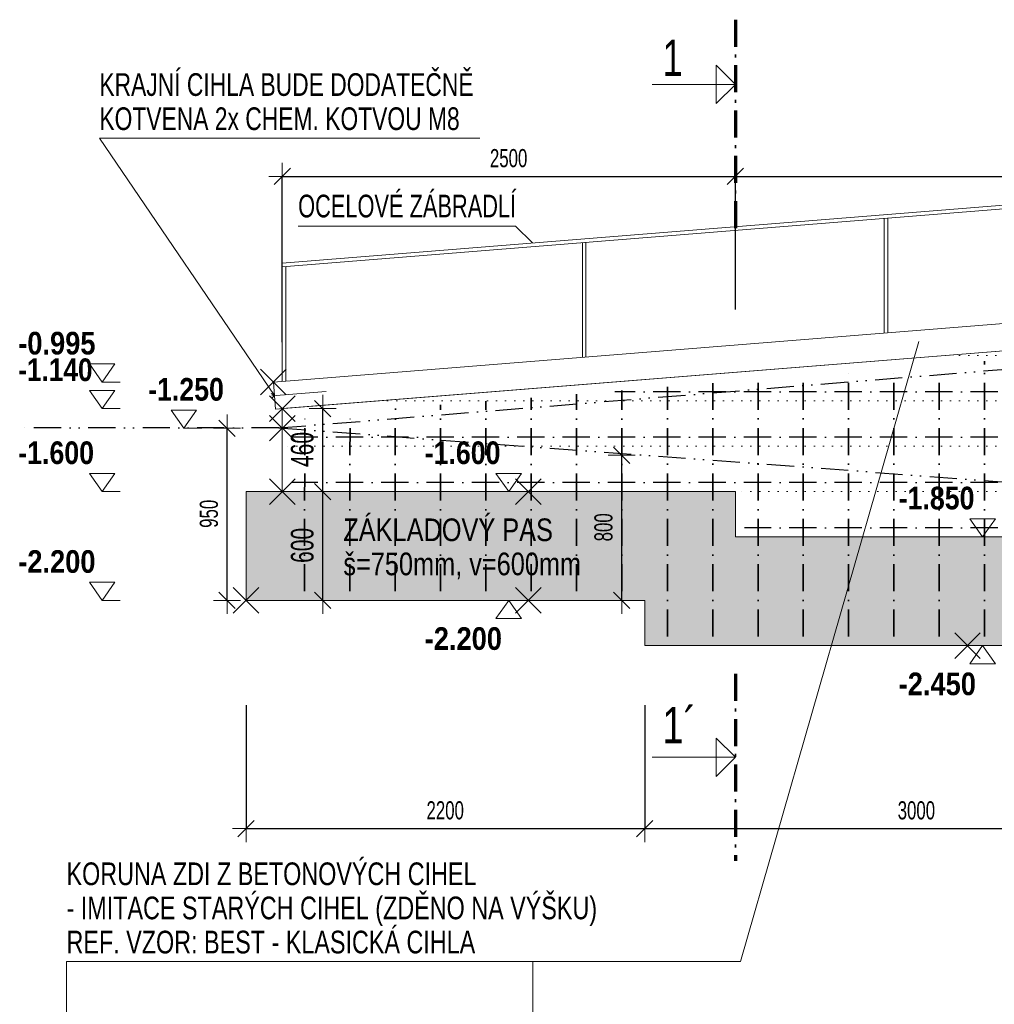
# Model space of a CAD drawing. Header units: millimetres. Extents: x -13576 to 6662, y -71400 to -56441.
# Tile 2 of 7: x -12857 to -7479, y -67545 to -62114. Entities that reach past the tile are written whole.
import ezdxf

# ---------------------------------------------------------------- set-up
doc = ezdxf.new("R2010")
doc.units = ezdxf.units.MM
doc.header["$XCLIPFRAME"] = 2
doc.header["$PDMODE"] = 65
for name, pattern in [('Cerchovana_1', [250, 150, -50, 0, -50]), ('JIS_08_37', [50, 0, -50]), ('JIS_09_15', [300, 150, -50, 0, -50, 0, -50])]:
    doc.linetypes.add(name, pattern=pattern)
for name, color, linetype, lineweight in [('XR$3$VÝZTUŽ_1', 7, 'Continuous', 25), ('XR$4$KOTY_1', 7, 'Continuous', 25), ('XR$5$POHLED NA STĚNU_1', 7, 'Continuous', 25)]:
    doc.layers.add(name, color=color, linetype=linetype, lineweight=lineweight)
doc.styles.add('ARIAL', font='ARIAL.TTF')
doc.styles.add('ARIALNARROW', font='ARIALN.TTF')
doc.dimstyles.new('DIMSTYLE_11', dxfattribs={"dimtxt": 125, "dimasz": 150, "dimexe": 0, "dimexo": 0, "dimgap": 62.5, "dimtad": 2, "dimdec": 0, "dimrnd": 5, "dimzin": 12, "dimdsep": 46, "dimtxsty": 'ARIALNARROW', "dimblk1": 'ALL_ML_STRICH', "dimblk2": 'ALL_ML_STRICH', "dimsah": 1, "dimcen": 0, "dimclrd": 6, "dimclre": 6, "dimclrt": 6, "dimadec": 0, "dimazin": 0, "dimtfac": 1, "dimtdec": 0, "dimtix": 1, "dimtmove": 2, "dimatfit": 3, "dimfxl": 0, "dimtzin": 0, "dimlwd": 0, "dimlwe": 13, "dimarcsym": 0})
doc.dimstyles.new('DIMSTYLE_5', dxfattribs={"dimtxt": 100, "dimasz": 150, "dimexe": 0, "dimexo": 0, "dimgap": 50, "dimtad": 2, "dimdec": 0, "dimrnd": 1, "dimzin": 12, "dimdsep": 46, "dimtxsty": 'ARIALNARROW', "dimblk1": 'ALL_ML_STRICH', "dimblk2": 'ALL_ML_STRICH', "dimsah": 1, "dimcen": 0, "dimclrd": 6, "dimclre": 6, "dimclrt": 6, "dimadec": 0, "dimazin": 0, "dimtfac": 1, "dimtdec": 0, "dimtix": 1, "dimtmove": 2, "dimatfit": 3, "dimfxl": 0, "dimtzin": 0, "dimlwd": 0, "dimlwe": 13, "dimarcsym": 0})
doc.dimstyles.new('DIMSTYLE_7', dxfattribs={"dimtxt": 100, "dimasz": 150, "dimexe": 0, "dimexo": 0, "dimgap": 50, "dimtad": 2, "dimdec": 0, "dimrnd": 5, "dimzin": 12, "dimdsep": 46, "dimtxsty": 'ARIALNARROW', "dimblk1": 'ALL_ML_STRICH', "dimblk2": 'ALL_ML_STRICH', "dimsah": 1, "dimcen": 0, "dimclrd": 6, "dimclre": 6, "dimclrt": 6, "dimadec": 0, "dimazin": 0, "dimtfac": 1, "dimtdec": 0, "dimtix": 1, "dimtmove": 2, "dimatfit": 3, "dimfxl": 0, "dimtzin": 0, "dimlwd": 0, "dimlwe": 13, "dimarcsym": 0})
picture_1 = doc.add_image_def('image1.bmp', size_in_pixel=(804, 497))

# ---------------------------------------------------------------- blocks, each defined once
blk = doc.blocks.new('COMPLEX_ELEVATIONDIM_3')
at = {"layer": 'XR$4$KOTY_1', "color": 6, "linetype": 'Continuous', "lineweight": 18}
for p, q in [((-11881.6, -64267.2), (-12021.6, -64267.2)), ((-12021.6, -64267.2), (-11951.6, -64367.2)), ((-11951.6, -64367.2), (-11881.6, -64267.2)), ((-11478.6, -64296.4), (-11337.3, -64437.7)), ((-11478.4, -64437.7), (-11337.1, -64296.4)), ((-11951.6, -64367.2), (-11951.6, -64367.2)), ((-11951.6, -64367.2), (-11951.6, -64367.2)), ((-11951.6, -64367.2), (-11851.6, -64367.2)), ((-11951.6, -64367.2), (-11951.6, -64367.2)), ((-11951.6, -64367.2), (-11951.6, -64367.2))]:
    blk.add_line(p, q, dxfattribs=at)
at = {"layer": 'XR$4$KOTY_1', "color": 6, "linetype": 'Continuous', "lineweight": 18, "insert": (-12148.2, -64217.2), "char_height": 125, "width": 490.84, "attachment_point": 7, "style": 'ARIALNARROW'}
blk.add_mtext('\\W1.03;\\fArial Narrow|i0|b1|c0|p0;-1.250', dxfattribs=at)
blk = doc.blocks.new('ALL_ML_STRICH')
at = {"color": 0, "linetype": 'ByBlock', "lineweight": -2}
for p, q in [((0, -0.5), (0, 0.5)), ((-1, 0), (0.5, 0)), ((-0.3, -0.3), (0.3, 0.3))]:
    blk.add_line(p, q, dxfattribs=at)
blk = doc.blocks.new('*D64')
at = {"layer": 'DEFPOINTS', "color": 6, "linetype": 'Continuous', "lineweight": 13}
for p in [(-11407.8, -62978.2), (-8907.8, -64216.9), (-11407.8, -64716.9)]:
    blk.add_point(p, dxfattribs=at)
at = {"layer": 'XR$4$KOTY_1', "color": 6, "linetype": 'Continuous', "lineweight": -2}
for p, q in [((-11407.8, -63892.5), (-11407.8, -62978.2)), ((-11407.8, -62978.2), (-8907.8, -62978.2)), ((-8907.8, -63712.4), (-8907.8, -62978.2))]:
    blk.add_line(p, q, dxfattribs=at)
at = {"layer": 'XR$4$KOTY_1', "color": 6, "linetype": 'Continuous', "lineweight": 13, "xscale": 150, "yscale": 150, "zscale": 150, "rotation": 180}
blk.add_blockref('ALL_ML_STRICH', (-11407.8, -62978.2), dxfattribs=at)
at = {"layer": 'XR$4$KOTY_1', "color": 6, "linetype": 'Continuous', "lineweight": 13, "xscale": 150, "yscale": 150, "zscale": 150}
blk.add_blockref('ALL_ML_STRICH', (-8907.8, -62978.2), dxfattribs=at)
at = {"layer": 'XR$4$KOTY_1', "color": 6, "linetype": 'Continuous', "lineweight": 13, "insert": (-10158.9, -62878.2), "char_height": 100, "width": 324.571, "attachment_point": 5, "style": 'ARIALNARROW'}
blk.add_mtext('\\W0.81;\\A1;{2500}', dxfattribs=at)
blk = doc.blocks.new('*D65')
at = {"layer": 'DEFPOINTS', "color": 6, "linetype": 'Continuous', "lineweight": 13}
for p in [(-8907.8, -62978.2), (-8907.8, -64216.9), (-3407.8, -64216.9)]:
    blk.add_point(p, dxfattribs=at)
at = {"layer": 'XR$4$KOTY_1', "color": 6, "linetype": 'Continuous', "lineweight": -2}
for p, q in [((-8907.8, -63712.4), (-8907.8, -62978.2)), ((-8907.8, -62978.2), (-3407.8, -62978.2)), ((-3407.8, -63316), (-3407.8, -62978.2))]:
    blk.add_line(p, q, dxfattribs=at)
at = {"layer": 'XR$4$KOTY_1', "color": 6, "linetype": 'Continuous', "lineweight": 13, "xscale": 150, "yscale": 150, "zscale": 150, "rotation": 180}
blk.add_blockref('ALL_ML_STRICH', (-8907.8, -62978.2), dxfattribs=at)
at = {"layer": 'XR$4$KOTY_1', "color": 6, "linetype": 'Continuous', "lineweight": 13, "xscale": 150, "yscale": 150, "zscale": 150}
blk.add_blockref('ALL_ML_STRICH', (-3407.8, -62978.2), dxfattribs=at)
at = {"layer": 'XR$4$KOTY_1', "color": 6, "linetype": 'Continuous', "lineweight": 13, "insert": (-6158.9, -62878.2), "char_height": 100, "width": 324.571, "attachment_point": 5, "style": 'ARIALNARROW'}
blk.add_mtext('\\W0.81;\\A1;{5500}', dxfattribs=at)
blk = doc.blocks.new('*D67')
at = {"layer": 'DEFPOINTS', "color": 6, "linetype": 'Continuous', "lineweight": 13}
for p in [(-11407.8, -64367.2), (-11712.6, -65316.9), (-11607.8, -65316.9)]:
    blk.add_point(p, dxfattribs=at)
at = {"layer": 'XR$4$KOTY_1', "color": 6, "linetype": 'Continuous', "lineweight": -2}
for p, q in [((-11712.6, -64367.2), (-11712.6, -64367.2)), ((-11712.6, -65316.9), (-11712.6, -64367.2)), ((-11712.6, -65316.9), (-11712.6, -65316.9))]:
    blk.add_line(p, q, dxfattribs=at)
at = {"layer": 'XR$4$KOTY_1', "color": 6, "linetype": 'Continuous', "lineweight": 13, "xscale": 150, "yscale": 150, "zscale": 150}
for p, rotation in [((-11712.6, -64367.2), 90), ((-11712.6, -65316.9), 270)]:
    blk.add_blockref('ALL_ML_STRICH', p, dxfattribs=dict(at, rotation=rotation))
at = {"layer": 'XR$4$KOTY_1', "color": 6, "linetype": 'Continuous', "lineweight": 13, "insert": (-11812.6, -64839.5), "char_height": 100, "width": 243.429, "attachment_point": 5, "rotation": 90, "style": 'ARIALNARROW'}
blk.add_mtext('\\W0.81;\\A1;{950}', dxfattribs=at)
blk = doc.blocks.new('*D68')
at = {"layer": 'DEFPOINTS', "color": 6, "linetype": 'Continuous', "lineweight": 13}
for p in [(-11607.8, -65316.9), (-9407.8, -65566.9), (-11607.8, -66575.9)]:
    blk.add_point(p, dxfattribs=at)
at = {"layer": 'XR$4$KOTY_1', "color": 6, "linetype": 'Continuous', "lineweight": -2}
for p, q in [((-11607.8, -65895.9), (-11607.8, -66575.9)), ((-9407.8, -65895.9), (-9407.8, -66575.9)), ((-11607.8, -66575.9), (-9407.8, -66575.9))]:
    blk.add_line(p, q, dxfattribs=at)
at = {"layer": 'XR$4$KOTY_1', "color": 6, "linetype": 'Continuous', "lineweight": 13, "xscale": 150, "yscale": 150, "zscale": 150, "rotation": 180}
blk.add_blockref('ALL_ML_STRICH', (-11607.8, -66575.9), dxfattribs=at)
at = {"layer": 'XR$4$KOTY_1', "color": 6, "linetype": 'Continuous', "lineweight": 13, "xscale": 150, "yscale": 150, "zscale": 150}
blk.add_blockref('ALL_ML_STRICH', (-9407.8, -66575.9), dxfattribs=at)
at = {"layer": 'XR$4$KOTY_1', "color": 6, "linetype": 'Continuous', "lineweight": 13, "insert": (-10508.9, -66475.9), "char_height": 100, "width": 324.571, "attachment_point": 5, "style": 'ARIALNARROW'}
blk.add_mtext('\\W0.81;\\A1;{2200}', dxfattribs=at)
blk = doc.blocks.new('*D69')
at = {"layer": 'DEFPOINTS', "color": 6, "linetype": 'Continuous', "lineweight": 13}
for p in [(-9407.8, -65566.9), (-6407.8, -65566.9), (-9407.8, -66575.9)]:
    blk.add_point(p, dxfattribs=at)
at = {"layer": 'XR$4$KOTY_1', "color": 6, "linetype": 'Continuous', "lineweight": -2}
for p, q in [((-9407.8, -65895.9), (-9407.8, -66575.9)), ((-6407.8, -66043), (-6407.8, -66575.9)), ((-9407.8, -66575.9), (-6407.8, -66575.9))]:
    blk.add_line(p, q, dxfattribs=at)
at = {"layer": 'XR$4$KOTY_1', "color": 6, "linetype": 'Continuous', "lineweight": 13, "xscale": 150, "yscale": 150, "zscale": 150, "rotation": 180}
blk.add_blockref('ALL_ML_STRICH', (-9407.8, -66575.9), dxfattribs=at)
at = {"layer": 'XR$4$KOTY_1', "color": 6, "linetype": 'Continuous', "lineweight": 13, "xscale": 150, "yscale": 150, "zscale": 150}
blk.add_blockref('ALL_ML_STRICH', (-6407.8, -66575.9), dxfattribs=at)
at = {"layer": 'XR$4$KOTY_1', "color": 6, "linetype": 'Continuous', "lineweight": 13, "insert": (-7908.9, -66475.9), "char_height": 100, "width": 324.571, "attachment_point": 5, "style": 'ARIALNARROW'}
blk.add_mtext('\\W0.81;\\A1;{3000}', dxfattribs=at)
blk = doc.blocks.new('*D71')
at = {"layer": 'DEFPOINTS', "color": 6, "linetype": 'Continuous', "lineweight": 13}
for p in [(-9403.7, -64516.3), (-9535.1, -65316.9), (-9407.8, -65316.9)]:
    blk.add_point(p, dxfattribs=at)
at = {"layer": 'XR$4$KOTY_1', "color": 6, "linetype": 'Continuous', "lineweight": -2}
for p, q in [((-9535.1, -64516.3), (-9535.1, -64516.3)), ((-9535.1, -65316.9), (-9535.1, -64516.3)), ((-9535.1, -65316.9), (-9535.1, -65316.9))]:
    blk.add_line(p, q, dxfattribs=at)
at = {"layer": 'XR$4$KOTY_1', "color": 6, "linetype": 'Continuous', "lineweight": 13, "xscale": 150, "yscale": 150, "zscale": 150}
for p, rotation in [((-9535.1, -64516.3), 90), ((-9535.1, -65316.9), 270)]:
    blk.add_blockref('ALL_ML_STRICH', p, dxfattribs=dict(at, rotation=rotation))
at = {"layer": 'XR$4$KOTY_1', "color": 6, "linetype": 'Continuous', "lineweight": 13, "insert": (-9635.1, -64914.1), "char_height": 100, "width": 243.429, "attachment_point": 5, "rotation": 90, "style": 'ARIALNARROW'}
blk.add_mtext('\\W0.81;\\A1;{800}', dxfattribs=at)
blk = doc.blocks.new('COMPLEX_ELEVATIONDIM_4')
at = {"layer": 'XR$4$KOTY_1', "color": 6, "linetype": 'Continuous', "lineweight": 18}
for p, q in [((-12331.6, -64012.5), (-12471.6, -64012.5)), ((-12471.6, -64012.5), (-12401.6, -64112.5)), ((-12401.6, -64112.5), (-12331.6, -64012.5)), ((-12401.6, -64112.5), (-12401.6, -64112.5)), ((-12401.6, -64112.5), (-12401.6, -64112.5)), ((-12401.6, -64112.5), (-12301.6, -64112.5)), ((-12331.6, -64159.1), (-12471.6, -64159.1)), ((-12471.6, -64159.1), (-12401.6, -64259.1)), ((-12401.6, -64259.1), (-12331.6, -64159.1)), ((-12401.6, -64259.1), (-12401.6, -64259.1)), ((-12401.6, -64259.1), (-12401.6, -64259.1)), ((-12401.6, -64259.1), (-12301.6, -64259.1)), ((-12331.6, -64616.9), (-12471.6, -64616.9)), ((-12471.6, -64616.9), (-12401.6, -64716.9)), ((-12401.6, -64716.9), (-12331.6, -64616.9)), ((-12401.6, -64716.9), (-12401.6, -64716.9)), ((-12401.6, -64716.9), (-12401.6, -64716.9)), ((-12401.6, -64716.9), (-12301.6, -64716.9)), ((-12331.6, -65216.9), (-12471.6, -65216.9)), ((-12471.6, -65216.9), (-12401.6, -65316.9)), ((-12401.6, -65316.9), (-12331.6, -65216.9)), ((-12401.6, -65316.9), (-12401.6, -65316.9)), ((-12401.6, -65316.9), (-12401.6, -65316.9)), ((-12401.6, -65316.9), (-12301.6, -65316.9))]:
    blk.add_line(p, q, dxfattribs=at)
at = {"layer": 'XR$4$KOTY_1', "color": 7, "linetype": 'Continuous', "lineweight": 18}
for p, q in [((-11527.8, -64041.8), (-11386.6, -64183.1)), ((-11527.7, -64183.1), (-11386.4, -64041.8)), ((-12401.6, -64112.5), (-12401.6, -64112.5)), ((-12401.6, -64112.5), (-12401.6, -64112.5)), ((-11478.6, -64188.4), (-11337.3, -64329.6)), ((-11478.4, -64329.6), (-11337.1, -64188.4)), ((-12401.6, -64259.1), (-12401.6, -64259.1)), ((-12401.6, -64259.1), (-12401.6, -64259.1)), ((-11478.6, -64646.2), (-11337.3, -64787.5)), ((-11478.4, -64787.5), (-11337.1, -64646.2)), ((-12401.6, -64716.9), (-12401.6, -64716.9)), ((-12401.6, -64716.9), (-12401.6, -64716.9)), ((-11678.6, -65246.2), (-11537.3, -65387.5)), ((-11678.4, -65387.5), (-11537.1, -65246.2)), ((-12401.6, -65316.9), (-12401.6, -65316.9)), ((-12401.6, -65316.9), (-12401.6, -65316.9))]:
    blk.add_line(p, q, dxfattribs=at)
at = {"layer": 'XR$4$KOTY_1', "color": 6, "linetype": 'Continuous', "lineweight": 18, "char_height": 125, "attachment_point": 7, "style": 'ARIALNARROW'}
for s, insert, width in [('\\W1.05;\\fArial Narrow|i0|b1|c0|p0;-0.995', (-12864.9, -63962.5), 492.061), ('\\W1.01;\\fArial Narrow|i0|b1|c0|p0;-1.140', (-12864.9, -64109.1), 489.664), ('\\W1.03;\\fArial Narrow|i0|b1|c0|p0;-1.600', (-12864.9, -64566.9), 490.84), ('\\W1.05;\\fArial Narrow|i0|b1|c0|p0;-2.200', (-12864.9, -65166.9), 492.061)]:
    blk.add_mtext(s, dxfattribs=dict(at, insert=insert, width=width))
blk = doc.blocks.new('COMPLEX_ELEVATIONDIM_5')
at = {"layer": 'XR$4$KOTY_1', "color": 6, "linetype": 'Continuous', "lineweight": 18}
for p, q in [((-10088.7, -64616.9), (-10228.7, -64616.9)), ((-10228.7, -64616.9), (-10158.7, -64716.9)), ((-10158.7, -64716.9), (-10088.7, -64616.9)), ((-10158.7, -64716.9), (-10158.7, -64716.9)), ((-10158.7, -64716.9), (-10158.7, -64716.9)), ((-10158.7, -64716.9), (-10058.7, -64716.9)), ((-10228.7, -65416.9), (-10158.7, -65316.9)), ((-10158.7, -65316.9), (-10088.7, -65416.9)), ((-10158.7, -65316.9), (-10158.7, -65316.9)), ((-10158.7, -65316.9), (-10158.7, -65316.9)), ((-10158.7, -65316.9), (-10058.7, -65316.9)), ((-10088.7, -65416.9), (-10228.7, -65416.9))]:
    blk.add_line(p, q, dxfattribs=at)
at = {"layer": 'XR$4$KOTY_1', "color": 7, "linetype": 'Continuous', "lineweight": 18}
for p, q in [((-10120.7, -64646.2), (-9979.4, -64787.5)), ((-10120.5, -64787.5), (-9979.3, -64646.2)), ((-10158.7, -64716.9), (-10158.7, -64716.9)), ((-10158.7, -64716.9), (-10158.7, -64716.9)), ((-10120.7, -65246.2), (-9979.4, -65387.5)), ((-10120.5, -65387.5), (-9979.3, -65246.2)), ((-10158.7, -65316.9), (-10158.7, -65316.9)), ((-10158.7, -65316.9), (-10158.7, -65316.9))]:
    blk.add_line(p, q, dxfattribs=at)
at = {"layer": 'XR$4$KOTY_1', "color": 6, "linetype": 'Continuous', "lineweight": 18, "char_height": 125, "attachment_point": 7, "style": 'ARIALNARROW'}
for s, insert, width in [('\\W1.03;\\fArial Narrow|i0|b1|c0|p0;-1.600', (-10622, -64566.9), 490.84), ('\\W1.05;\\fArial Narrow|i0|b1|c0|p0;-2.200', (-10622, -65591.9), 492.061)]:
    blk.add_mtext(s, dxfattribs=dict(at, insert=insert, width=width))
blk = doc.blocks.new('COMPLEX_ELEVATIONDIM_6')
at = {"layer": 'XR$4$KOTY_1', "color": 6, "linetype": 'Continuous', "lineweight": 18}
for p, q in [((-7473.2, -64866.9), (-7613.2, -64866.9)), ((-7613.2, -64866.9), (-7543.2, -64966.9)), ((-7543.2, -64966.9), (-7473.2, -64866.9)), ((-7543.2, -64966.9), (-7543.2, -64966.9)), ((-7543.2, -64966.9), (-7543.2, -64966.9)), ((-7543.2, -64966.9), (-7443.2, -64966.9)), ((-7543.2, -65566.9), (-7643.2, -65566.9)), ((-7613.2, -65666.9), (-7543.2, -65566.9)), ((-7543.2, -65566.9), (-7473.2, -65666.9)), ((-7543.2, -65566.9), (-7543.2, -65566.9)), ((-7543.2, -65566.9), (-7543.2, -65566.9)), ((-7473.2, -65666.9), (-7613.2, -65666.9))]:
    blk.add_line(p, q, dxfattribs=at)
at = {"layer": 'XR$4$KOTY_1', "color": 7, "linetype": 'Continuous', "lineweight": 18}
for p, q in [((-7543.2, -64966.9), (-7543.2, -64966.9)), ((-7543.2, -64966.9), (-7543.2, -64966.9)), ((-7697.6, -65496.2), (-7556.4, -65637.5)), ((-7697.5, -65637.5), (-7556.2, -65496.2)), ((-7543.2, -65566.9), (-7543.2, -65566.9)), ((-7543.2, -65566.9), (-7543.2, -65566.9))]:
    blk.add_line(p, q, dxfattribs=at)
at = {"layer": 'XR$4$KOTY_1', "color": 6, "linetype": 'Continuous', "lineweight": 18, "char_height": 125, "attachment_point": 7, "style": 'ARIALNARROW'}
for s, insert, width in [('\\W1.03;\\fArial Narrow|i0|b1|c0|p0;-1.850', (-8006.5, -64816.9), 490.84), ('\\W1.05;\\fArial Narrow|i0|b1|c0|p0;-2.450', (-8006.5, -65841.9), 492.061)]:
    blk.add_mtext(s, dxfattribs=dict(at, insert=insert, width=width))
blk = doc.blocks.new('*D78')
at = {"layer": 'DEFPOINTS', "color": 6, "linetype": 'Continuous', "lineweight": 13}
for p in [(-11607.8, -64716.9), (-11607.8, -65316.9), (-11184.8, -65316.9)]:
    blk.add_point(p, dxfattribs=at)
at = {"layer": 'XR$4$KOTY_1', "color": 6, "linetype": 'Continuous', "lineweight": -2}
for p, q in [((-11184.8, -64716.9), (-11184.8, -64716.9)), ((-11184.8, -65316.9), (-11184.8, -64716.9)), ((-11184.8, -65316.9), (-11184.8, -65316.9))]:
    blk.add_line(p, q, dxfattribs=at)
at = {"layer": 'XR$4$KOTY_1', "color": 6, "linetype": 'Continuous', "lineweight": 13, "xscale": 150, "yscale": 150, "zscale": 150}
for p, rotation in [((-11184.8, -64716.9), 90), ((-11184.8, -65316.9), 270)]:
    blk.add_blockref('ALL_ML_STRICH', p, dxfattribs=dict(at, rotation=rotation))
at = {"layer": 'XR$4$KOTY_1', "color": 6, "linetype": 'Continuous', "lineweight": 13, "insert": (-11297.3, -65013.8), "char_height": 125, "width": 304.286, "attachment_point": 5, "rotation": 90, "style": 'ARIALNARROW'}
blk.add_mtext('\\W0.81;\\A1;{600}', dxfattribs=at)
blk = doc.blocks.new('*D79')
at = {"layer": 'DEFPOINTS', "color": 6, "linetype": 'Continuous', "lineweight": 13}
for p in [(-11407.8, -64259.1), (-11607.8, -64716.9), (-11184.8, -64716.9)]:
    blk.add_point(p, dxfattribs=at)
at = {"layer": 'XR$4$KOTY_1', "color": 6, "linetype": 'Continuous', "lineweight": -2}
for p, q in [((-11184.8, -64259.1), (-11184.8, -64259.1)), ((-11184.8, -64716.9), (-11184.8, -64259.1)), ((-11184.8, -64716.9), (-11184.8, -64716.9))]:
    blk.add_line(p, q, dxfattribs=at)
at = {"layer": 'XR$4$KOTY_1', "color": 6, "linetype": 'Continuous', "lineweight": 13, "xscale": 150, "yscale": 150, "zscale": 150}
for p, rotation in [((-11184.8, -64259.1), 90), ((-11184.8, -64716.9), 270)]:
    blk.add_blockref('ALL_ML_STRICH', p, dxfattribs=dict(at, rotation=rotation))
at = {"layer": 'XR$4$KOTY_1', "color": 6, "linetype": 'Continuous', "lineweight": 13, "insert": (-11297.3, -64484.8), "char_height": 125, "width": 304.286, "attachment_point": 5, "rotation": 90, "style": 'ARIALNARROW'}
blk.add_mtext('\\W0.81;\\A1;{460}', dxfattribs=at)

msp = doc.modelspace()

# ---------------------------------------------------------------- hatches: boundary and pattern name
at = {"layer": 'XR$5$POHLED NA STĚNU_1', "linetype": 'Continuous', "lineweight": 13}
for points in [[(-8907.8, -64966.9), (-8907.8, -64716.9), (-11607.8, -64716.9), (-11607.8, -65316.9), (-9407.8, -65316.9), (-9407.8, -64966.9)], [(-5907.8, -65216.9), (-5907.8, -64966.9), (-9407.8, -64966.9), (-9407.8, -65566.9), (-6407.8, -65566.9), (-6407.8, -65216.9)]]:
    msp.add_hatch(color=9, dxfattribs=at).paths.add_polyline_path(points)

# ---------------------------------------------------------------- linework, layer by layer
at = {"layer": 'XR$3$VÝZTUŽ_1', "color": 132, "linetype": 'Cerchovana_1', "lineweight": 35}
for p, q in [((-8032.8, -65516.9), (-8032.8, -64038.3)), ((-7782.8, -65516.9), (-7782.8, -64018.3)), ((-7532.8, -65516.9), (-7532.8, -63998.2)), ((-8532.8, -65516.9), (-8532.8, -64078.4)), ((-8282.8, -65516.9), (-8282.8, -64058.4)), ((-9282.8, -65516.9), (-9282.8, -64138.6)), ((-9032.8, -65516.9), (-9032.8, -64118.6)), ((-8782.8, -65516.9), (-8782.8, -64098.5)), ((-10035.1, -65266.9), (-10033.9, -64198.9)), ((-9785.1, -65266.9), (-9783.9, -64178.8)), ((-9535.1, -65266.9), (-9533.9, -64158.7)), ((-10535.1, -65266.9), (-10534, -64239)), ((-10285.1, -65266.9), (-10283.9, -64218.9)), ((-11285.1, -65266.9), (-11284, -64299.1)), ((-11035.1, -65266.9), (-11034, -64279.1)), ((-10785.1, -65266.9), (-10784, -64259))]:
    msp.add_line(p, q, dxfattribs=at)
at = {"layer": 'XR$3$VÝZTUŽ_1', "color": 132, "linetype": 'Cerchovana_1', "lineweight": 25}
for p, q in [((-1457.8, -64166.9), (-9572.1, -64166.9)), ((-1457.8, -64416.9), (-11357.8, -64416.9)), ((-1457.8, -64666.9), (-11357.8, -64666.9)), ((-1457.8, -64916.9), (-8857.8, -64916.9))]:
    msp.add_line(p, q, dxfattribs=at)
at = {"layer": 'XR$4$KOTY_1', "color": 7, "linetype": 'Continuous', "lineweight": 13}
for p, q in [((-10317.3, -62767.4), (-12417.3, -62767.4)), ((-12417.3, -62767.4), (-11451.1, -64187.3)), ((-11320.4, -63251.9), (-10120.4, -63251.9)), ((-10120.4, -63251.9), (-10026.9, -63345.4)), ((-8878.6, -67308.7), (-7896, -63889.3)), ((-12598.6, -67308.7), (-8878.6, -67308.7))]:
    msp.add_line(p, q, dxfattribs=at)
at = {"layer": 'XR$4$KOTY_1', "color": 5, "linetype": 'Continuous', "lineweight": 13}
for p, q in [((-11451.1, -64187.3), (-11468.5, -64175.1)), ((-11451.1, -64187.3), (-11466.3, -64202.1)), ((-11464.8, -64188.4), (-11165.8, -64164.4))]:
    msp.add_line(p, q, dxfattribs=at)
at = {"layer": 'XR$5$POHLED NA STĚNU_1', "color": 7, "linetype": 'Cerchovana_1', "lineweight": 70}
for p, q in [((-8907.8, -62113.8), (-8907.8, -63291.6)), ((-8907.8, -65721.6), (-8907.8, -66754.7))]:
    msp.add_line(p, q, dxfattribs=at)
at = {"layer": 'XR$5$POHLED NA STĚNU_1', "color": 7, "linetype": 'Continuous', "lineweight": 13}
for p, q in [((-8907.8, -62470.6), (-9013.9, -62364.6)), ((-9013.9, -62364.6), (-9013.9, -62576.7)), ((-9366.2, -62470.6), (-8907.8, -62470.6)), ((-9013.9, -62576.7), (-8907.8, -62470.6)), ((-1407.8, -63456.9), (-11407.8, -64259.1)), ((-11407.8, -64259.1), (-11407.8, -64716.9)), ((-11607.8, -64716.9), (-8907.8, -64716.9)), ((-11607.8, -65316.9), (-11607.8, -64716.9)), ((-8907.8, -64716.9), (-8907.8, -64966.9)), ((-8907.8, -64716.9), (-8907.8, -64966.9)), ((-8907.8, -64716.9), (-8907.8, -64966.9)), ((-8907.8, -64966.9), (-5907.8, -64966.9)), ((-9407.8, -65316.9), (-11607.8, -65316.9)), ((-9407.8, -65566.9), (-9407.8, -65316.9)), ((-9407.8, -65566.9), (-9407.8, -65316.9)), ((-9407.8, -65566.9), (-9407.8, -65316.9)), ((-6407.8, -65566.9), (-9407.8, -65566.9)), ((-9013.9, -66288.8), (-9013.9, -66076.7)), ((-9013.9, -66076.7), (-8907.8, -66182.8)), ((-9366.2, -66182.8), (-8907.8, -66182.8)), ((-8907.8, -66182.8), (-9013.9, -66288.8))]:
    msp.add_line(p, q, dxfattribs=at)
at = {"layer": 'XR$5$POHLED NA STĚNU_1', "color": 8, "linetype": 'Continuous', "lineweight": 13}
for p, q in [((-11407.8, -63456.2), (-1413.8, -62654.5)), ((-1413.8, -62674.6), (-11407.8, -63476.2)), ((-8086.5, -63209.8), (-8086.5, -63841.3)), ((-8066.5, -63841.3), (-8066.5, -63208.2)), ((-11457.1, -64112.5), (-1407.8, -63306.4)), ((-9752.2, -63343.4), (-9752.2, -63974.9)), ((-9732.2, -63974.9), (-9732.2, -63341.8)), ((-1407.8, -63456.9), (-11445.1, -64262.1)), ((-11407.8, -64107.7), (-11407.8, -63456.2)), ((-11387.8, -63474.6), (-11387.8, -64107)), ((-11445.1, -64262.1), (-11457.1, -64112.5))]:
    msp.add_line(p, q, dxfattribs=at)
at = {"layer": 'XR$5$POHLED NA STĚNU_1', "color": 6, "linetype": 'JIS_09_15', "lineweight": 25}
msp.add_line((-11427.8, -64365.7), (-1407.8, -63556.9), dxfattribs=at)
at = {"layer": 'XR$5$POHLED NA STĚNU_1', "color": 251, "linetype": 'JIS_08_37', "lineweight": 13}
for p, q in [((-1407.8, -63966.9), (-7765.8, -63966.9)), ((-1407.8, -64216.9), (-10882.4, -64216.9)), ((-1407.8, -64466.9), (-11407.8, -64466.9)), ((-1407.8, -64716.9), (-8907.8, -64716.9))]:
    msp.add_line(p, q, dxfattribs=at)
at = {"layer": 'XR$5$POHLED NA STĚNU_1', "color": 7, "linetype": 'JIS_09_15', "lineweight": 25}
msp.add_line((-11427.8, -64365.7), (-12834.3, -64365.7), dxfattribs=at)
at = {"layer": 'XR$5$POHLED NA STĚNU_1', "color": 1, "linetype": 'JIS_09_15', "lineweight": 25}
msp.add_line((-11427.8, -64365.7), (-2677.8, -65016.9), dxfattribs=at)

# ---------------------------------------------------------------- block references
at = {"layer": 'XR$4$KOTY_1', "color": 6, "linetype": 'Continuous', "lineweight": 18}
for name in ['COMPLEX_ELEVATIONDIM_4', 'COMPLEX_ELEVATIONDIM_3', 'COMPLEX_ELEVATIONDIM_5', 'COMPLEX_ELEVATIONDIM_6']:
    msp.add_blockref(name, (0, 0), dxfattribs=at)

# ---------------------------------------------------------------- texts
at = {"layer": 'XR$4$KOTY_1', "color": 7, "linetype": 'Continuous', "lineweight": 13, "char_height": 125, "attachment_point": 1, "line_spacing_factor": 0.903614}
for s, insert, width, style in [('\\W0.88;KRAJNÍ CIHLA BUDE DODATEČNĚ\\PKOTVENA 2x CHEM. KOTVOU M8', (-12417.3, -62409.1), 2154.832, 'ARIALNARROW'), ('\\A1;{\\fArial|i0|b0;\\H125.000000;\\W0.800000;\\C7;ZÁKLADOVÝ PAS}\\P{\\fArial|i0|b0;\\H125.000000;\\W0.800000;\\C7;š=750mm, v=600mm}\\P', (-11071, -64865.2), 1366.707, 'ARIAL'), ('\\W0.90;KORUNA ZDI Z BETONOVÝCH CIHEL\\P- IMITACE STARÝCH CIHEL (ZDĚNO NA VÝŠKU)\\PREF. VZOR: BEST - KLASICKÁ CIHLA', (-12598.6, -66762.9), 3122.741, 'ARIALNARROW')]:
    msp.add_mtext(s, dxfattribs=dict(at, insert=insert, width=width, style=style))
at = {"layer": 'XR$4$KOTY_1', "color": 7, "linetype": 'Continuous', "lineweight": 25, "insert": (-11320.4, -63206), "char_height": 125, "width": 1252.308, "attachment_point": 7, "style": 'ARIALNARROW'}
msp.add_mtext('\\W0.84;OCELOVÉ ZÁBRADLÍ', dxfattribs=at)
at = {"layer": 'XR$5$POHLED NA STĚNU_1', "color": 7, "linetype": 'Continuous', "lineweight": 35, "char_height": 200, "attachment_point": 7, "style": 'ARIAL'}
for s, insert, width in [('\\W0.72;1', (-9310.4, -62424.8), 197.53), ('\\W0.75;1´', (-9310.4, -66105.3), 275.019)]:
    msp.add_mtext(s, dxfattribs=dict(at, insert=insert, width=width))

# ---------------------------------------------------------------- dimensions: what is measured, and where the dimension line sits
at = {"layer": 'XR$4$KOTY_1', "color": 6, "linetype": 'Continuous', "lineweight": 13}
for base, p1, p2, picture, middle in [((-8907.8, -62978.2), (-11407.8, -63892.5), (-8907.8, -63712.4), '*D64', (-10158.9, -62878.2)), ((-3407.8, -62978.2), (-8907.8, -63712.4), (-3407.8, -63316), '*D65', (-6158.9, -62878.2)), ((-9407.8, -66575.9), (-11607.8, -65895.9), (-9407.8, -65895.9), '*D68', (-10508.9, -66475.9)), ((-6407.8, -66575.9), (-9407.8, -65895.9), (-6407.8, -66043), '*D69', (-7908.9, -66475.9))]:
    dim = msp.add_linear_dim(base=base, p1=p1, p2=p2, dimstyle='DIMSTYLE_5', override={"dimpost": '<>', "dimclrd": 6, "dimclre": 6, "dimclrt": 6, "dimlwd": 0, "dimlwe": 13}, dxfattribs=at)
    dim.commit()
    dim.dimension.update_dxf_attribs({"geometry": picture, "text_midpoint": middle, "dimtype": 160})
for base, p1, p2, dimstyle, picture, middle in [((-11184.8, -64259.1), (-11184.8, -64716.9), (-11184.8, -64259.1), 'DIMSTYLE_11', '*D79', (-11297.3, -64484.8)), ((-11712.6, -64367.2), (-11712.6, -65316.9), (-11712.6, -64367.2), 'DIMSTYLE_5', '*D67', (-11812.6, -64839.5)), ((-9535.1, -64516.3), (-9535.1, -65316.9), (-9535.1, -64516.3), 'DIMSTYLE_7', '*D71', (-9635.1, -64914.1)), ((-11184.8, -64716.9), (-11184.8, -65316.9), (-11184.8, -64716.9), 'DIMSTYLE_11', '*D78', (-11297.3, -65013.8))]:
    dim = msp.add_linear_dim(base=base, p1=p1, p2=p2, angle=90, dimstyle=dimstyle, override={"dimpost": '<>', "dimclrd": 6, "dimclre": 6, "dimclrt": 6, "dimlwd": 0, "dimlwe": 13}, dxfattribs=at)
    dim.commit()
    dim.dimension.update_dxf_attribs({"geometry": picture, "text_midpoint": middle, "dimtype": 160})

# ---------------------------------------------------------------- pictures from other files: only their frames are drawn
at = {"layer": 'XR$4$KOTY_1', "color": 7, "linetype": 'Continuous', "lineweight": 13}
image = msp.add_image(picture_1, insert=(-12598.6, -68899.1), size_in_units=(2572.8, 1590.4), dxfattribs=at)
image.set_boundary_path([(803.5, 496.5), (803.5, -0.5), (-0.5, -0.5), (-0.5, 496.5), (803.5, 496.5)])

doc.saveas('drawing.dxf')
